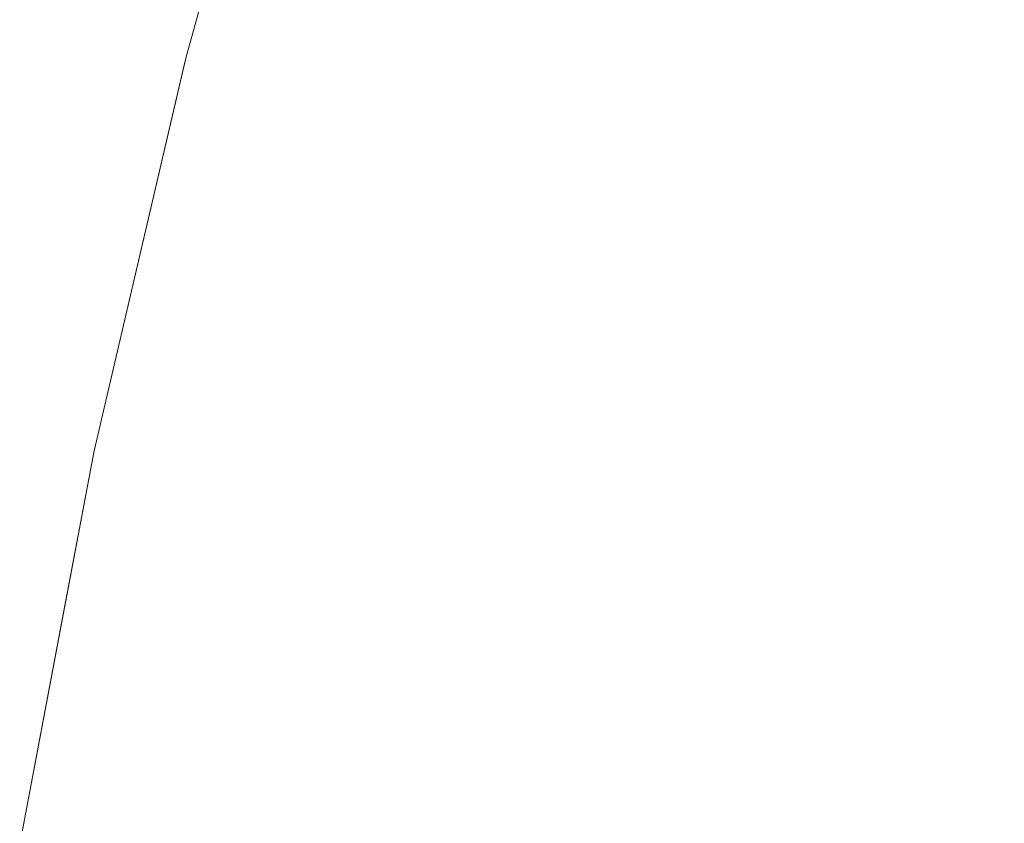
# Model space of a CAD drawing. Header units: centimetres. Extents: x -44.1 to 45.2, y 4.2 to 6.
# Tile 62 of 256: x -44.08571 to -44.0793, y 5.91029 to 5.91552. Entities that reach past the tile are written whole.
import ezdxf

# ---------------------------------------------------------------- set-up
doc = ezdxf.new("R2010")
doc.units = ezdxf.units.CM
doc.header["$LTSCALE"] = 2.54
doc.layers.add('Lucido design-1', color=7, linetype='Continuous')

# ---------------------------------------------------------------- blocks, each defined once
blk = doc.blocks.new('Gruppo-4-1')
at = {"color": 7, "linetype": 'Continuous', "lineweight": 9}
for points, invisible_edges in [([(-44.0846114, 5.9152502, -2276.3206076), (-44.0841279, 5.9170382, -2276.3206076), (-44.083908, 5.917859, -2276.32217), (-44.0846252, 5.9152773, -2276.32217)], 11), ([(-44.0846252, 5.9152773, -2276.92217), (-44.0846252, 5.9152773, -2276.32217), (-44.083908, 5.917859, -2276.32217), (-44.083908, 5.917859, -2276.92217)], 5), ([(-44.0846114, 5.9152502, -2276.9237324), (-44.0846252, 5.9152773, -2276.92217), (-44.083908, 5.917859, -2276.92217), (-44.0841279, 5.9170382, -2276.9237324)], 13), ([(-44.0846114, 5.9152502, -2276.3206076), (-44.0845508, 5.9152447, -2276.3190457), (-44.0840674, 5.9170321, -2276.3190457), (-44.0841279, 5.9170382, -2276.3206076)], 15), ([(-44.0841279, 5.9170382, -2276.9237324), (-44.0840674, 5.9170321, -2276.9252942), (-44.0845508, 5.9152447, -2276.9252942), (-44.0846114, 5.9152502, -2276.9237324)], 15), ([(-44.0839667, 5.9170218, -2276.317485), (-44.0840674, 5.9170321, -2276.3190457), (-44.0845508, 5.9152447, -2276.3190457), (-44.0844498, 5.9152355, -2276.317485)], 15), ([(-44.0844498, 5.9152355, -2276.9268549), (-44.0845508, 5.9152447, -2276.9252942), (-44.0840674, 5.9170321, -2276.9252942), (-44.0839667, 5.9170218, -2276.9268549)], 15), ([(-44.0844498, 5.9152355, -2276.317485), (-44.0843084, 5.9152227, -2276.3159261), (-44.0838258, 5.9170075, -2276.3159261), (-44.0839667, 5.9170218, -2276.317485)], 15), ([(-44.0839667, 5.9170218, -2276.9268549), (-44.0838258, 5.9170075, -2276.9284139), (-44.0843084, 5.9152227, -2276.9284139), (-44.0844498, 5.9152355, -2276.9268549)], 15), ([(-44.0836448, 5.916989, -2276.3143694), (-44.0838258, 5.9170075, -2276.3159261), (-44.0843084, 5.9152227, -2276.3159261), (-44.0841269, 5.9152062, -2276.3143694)], 15), ([(-44.0841269, 5.9152062, -2276.9299706), (-44.0843084, 5.9152227, -2276.9284139), (-44.0838258, 5.9170075, -2276.9284139), (-44.0836448, 5.916989, -2276.9299706)], 15), ([(-44.0841269, 5.9152062, -2276.3143694), (-44.0839053, 5.9151861, -2276.3128155), (-44.0834238, 5.9169665, -2276.3128155), (-44.0836448, 5.916989, -2276.3143694)], 15), ([(-44.0836448, 5.916989, -2276.9299706), (-44.0834238, 5.9169665, -2276.9315244), (-44.0839053, 5.9151861, -2276.9315244), (-44.0841269, 5.9152062, -2276.9299706)], 15), ([(-44.0831631, 5.9169399, -2276.3112651), (-44.0834238, 5.9169665, -2276.3128155), (-44.0839053, 5.9151861, -2276.3128155), (-44.0836438, 5.9151623, -2276.3112651)], 15), ([(-44.0836438, 5.9151623, -2276.9330749), (-44.0839053, 5.9151861, -2276.9315244), (-44.0834238, 5.9169665, -2276.9315244), (-44.0831631, 5.9169399, -2276.9330749)], 15), ([(-44.0836438, 5.9151623, -2276.3112651), (-44.0833426, 5.915135, -2276.3097186), (-44.0828628, 5.9169093, -2276.3097186), (-44.0831631, 5.9169399, -2276.3112651)], 15), ([(-44.0831631, 5.9169399, -2276.9330749), (-44.0828628, 5.9169093, -2276.9346213), (-44.0833426, 5.915135, -2276.9346213), (-44.0836438, 5.9151623, -2276.9330749)], 15), ([(-44.0825231, 5.9168747, -2276.3081767), (-44.0828628, 5.9169093, -2276.3097186), (-44.0833426, 5.915135, -2276.3097186), (-44.0830019, 5.915104, -2276.3081767)], 15), ([(-44.0830019, 5.915104, -2276.9361633), (-44.0833426, 5.915135, -2276.9346213), (-44.0828628, 5.9169093, -2276.9346213), (-44.0825231, 5.9168747, -2276.9361633)], 15), ([(-44.0830019, 5.915104, -2276.3081767), (-44.082622, 5.9150695, -2276.3066398), (-44.0821442, 5.9168361, -2276.3066398), (-44.0825231, 5.9168747, -2276.3081767)], 15), ([(-44.0825231, 5.9168747, -2276.9361633), (-44.0821442, 5.9168361, -2276.9377002), (-44.082622, 5.9150695, -2276.9377002), (-44.0830019, 5.915104, -2276.9361633)], 15), ([(-44.0817265, 5.9167936, -2276.3051085), (-44.0821442, 5.9168361, -2276.3066398), (-44.082622, 5.9150695, -2276.3066398), (-44.082203, 5.9150315, -2276.3051085)], 15), ([(-44.082203, 5.9150315, -2276.9392315), (-44.082622, 5.9150695, -2276.9377002), (-44.0821442, 5.9168361, -2276.9377002), (-44.0817265, 5.9167936, -2276.9392315)], 15), ([(-44.082203, 5.9150315, -2276.3051085), (-44.0817454, 5.91499, -2276.3035833), (-44.0812702, 5.9167471, -2276.3035833), (-44.0817265, 5.9167936, -2276.3051085)], 15), ([(-44.0817265, 5.9167936, -2276.9392315), (-44.0812702, 5.9167471, -2276.9407566), (-44.0817454, 5.91499, -2276.9407566), (-44.082203, 5.9150315, -2276.9392315)], 15), ([(-44.0807757, 5.9166967, -2276.3020649), (-44.0812702, 5.9167471, -2276.3035833), (-44.0817454, 5.91499, -2276.3035833), (-44.0812495, 5.9149449, -2276.3020649)], 15), ([(-44.0812495, 5.9149449, -2276.9422751), (-44.0817454, 5.91499, -2276.9407566), (-44.0812702, 5.9167471, -2276.9407566), (-44.0807757, 5.9166967, -2276.9422751)], 15), ([(-44.0812495, 5.9149449, -2276.3020649), (-44.0807155, 5.9148964, -2276.3005536), (-44.0802433, 5.9166424, -2276.3005536), (-44.0807757, 5.9166967, -2276.3020649)], 15), ([(-44.0807757, 5.9166967, -2276.9422751), (-44.0802433, 5.9166424, -2276.9437864), (-44.0807155, 5.9148964, -2276.9437864), (-44.0812495, 5.9149449, -2276.9422751)], 15), ([(-44.0796734, 5.9165844, -2276.29905), (-44.0802433, 5.9166424, -2276.3005536), (-44.0807155, 5.9148964, -2276.3005536), (-44.0801439, 5.9148445, -2276.29905)], 15), ([(-44.0801439, 5.9148445, -2276.94529), (-44.0807155, 5.9148964, -2276.9437864), (-44.0802433, 5.9166424, -2276.9437864), (-44.0796734, 5.9165844, -2276.94529)], 15), ([(-44.0801439, 5.9148445, -2276.29905), (-44.0795351, 5.9147893, -2276.2975546), (-44.0790664, 5.9165225, -2276.2975546), (-44.0796734, 5.9165844, -2276.29905)], 15), ([(-44.0796734, 5.9165844, -2276.94529), (-44.0790664, 5.9165225, -2276.9467854), (-44.0795351, 5.9147893, -2276.9467854), (-44.0801439, 5.9148445, -2276.94529)], 15), ([(-44.0784227, 5.9164569, -2276.2960679), (-44.0790664, 5.9165225, -2276.2975546), (-44.0795351, 5.9147893, -2276.2975546), (-44.0788895, 5.9147306, -2276.2960679)], 15), ([(-44.0788895, 5.9147306, -2276.9482721), (-44.0795351, 5.9147893, -2276.9467854), (-44.0790664, 5.9165225, -2276.9467854), (-44.0784227, 5.9164569, -2276.9482721)], 15), ([(-44.0846252, 5.9152773, -2276.92217), (-44.085223, 5.9127133, -2276.92217), (-44.085223, 5.9127133, -2276.32217), (-44.0846311, 5.9152519, -2276.32217)], 10), ([(-44.0850344, 5.9134847, -2276.9237324), (-44.085223, 5.9127133, -2276.92217), (-44.0846252, 5.9152773, -2276.92217), (-44.0846114, 5.9152502, -2276.9237324)], 13), ([(-44.0846252, 5.9152773, -2276.32217), (-44.0846311, 5.9152519, -2276.32217), (-44.0846114, 5.9152502, -2276.3206076)], 10), ([(-44.0846311, 5.9152519, -2276.32217), (-44.0846252, 5.9152773, -2276.32217), (-44.0846252, 5.9152773, -2276.92217)], 10), ([(-44.0846114, 5.9152502, -2276.3206076), (-44.0846311, 5.9152519, -2276.32217), (-44.085223, 5.9127133, -2276.32217), (-44.0850344, 5.9134847, -2276.3206076)], 13), ([(-44.0850344, 5.9134847, -2276.3206076), (-44.0849737, 5.9134799, -2276.3190457), (-44.0845508, 5.9152447, -2276.3190457), (-44.0846114, 5.9152502, -2276.3206076)], 15), ([(-44.0846114, 5.9152502, -2276.9237324), (-44.0845508, 5.9152447, -2276.9252942), (-44.0849737, 5.9134799, -2276.9252942), (-44.0850344, 5.9134847, -2276.9237324)], 15), ([(-44.0844498, 5.9152355, -2276.317485), (-44.0845508, 5.9152447, -2276.3190457), (-44.0849737, 5.9134799, -2276.3190457), (-44.0848724, 5.9134718, -2276.317485)], 15), ([(-44.0848724, 5.9134718, -2276.9268549), (-44.0849737, 5.9134799, -2276.9252942), (-44.0845508, 5.9152447, -2276.9252942), (-44.0844498, 5.9152355, -2276.9268549)], 15), ([(-44.0848724, 5.9134718, -2276.317485), (-44.0847307, 5.9134604, -2276.3159261), (-44.0843084, 5.9152227, -2276.3159261), (-44.0844498, 5.9152355, -2276.317485)], 15), ([(-44.0844498, 5.9152355, -2276.9268549), (-44.0843084, 5.9152227, -2276.9284139), (-44.0847307, 5.9134604, -2276.9284139), (-44.0848724, 5.9134718, -2276.9268549)], 15), ([(-44.0841269, 5.9152062, -2276.3143694), (-44.0843084, 5.9152227, -2276.3159261), (-44.0847307, 5.9134604, -2276.3159261), (-44.0845487, 5.9134459, -2276.3143694)], 15), ([(-44.0845487, 5.9134459, -2276.9299706), (-44.0847307, 5.9134604, -2276.9284139), (-44.0843084, 5.9152227, -2276.9284139), (-44.0841269, 5.9152062, -2276.9299706)], 15), ([(-44.0845487, 5.9134459, -2276.3143694), (-44.0843266, 5.9134281, -2276.3128155), (-44.0839053, 5.9151861, -2276.3128155), (-44.0841269, 5.9152062, -2276.3143694)], 15), ([(-44.0841269, 5.9152062, -2276.9299706), (-44.0839053, 5.9151861, -2276.9315244), (-44.0843266, 5.9134281, -2276.9315244), (-44.0845487, 5.9134459, -2276.9299706)], 15), ([(-44.0836438, 5.9151623, -2276.3112651), (-44.0839053, 5.9151861, -2276.3128155), (-44.0843266, 5.9134281, -2276.3128155), (-44.0840644, 5.9134072, -2276.3112651)], 15), ([(-44.0840644, 5.9134072, -2276.9330749), (-44.0843266, 5.9134281, -2276.9315244), (-44.0839053, 5.9151861, -2276.9315244), (-44.0836438, 5.9151623, -2276.9330749)], 15), ([(-44.0840644, 5.9134072, -2276.3112651), (-44.0837624, 5.913383, -2276.3097186), (-44.0833426, 5.915135, -2276.3097186), (-44.0836438, 5.9151623, -2276.3112651)], 15), ([(-44.0836438, 5.9151623, -2276.9330749), (-44.0833426, 5.915135, -2276.9346213), (-44.0837624, 5.913383, -2276.9346213), (-44.0840644, 5.9134072, -2276.9330749)], 15), ([(-44.0830019, 5.915104, -2276.3081767), (-44.0833426, 5.915135, -2276.3097186), (-44.0837624, 5.913383, -2276.3097186), (-44.0834208, 5.9133557, -2276.3081767)], 15), ([(-44.0834208, 5.9133557, -2276.9361633), (-44.0837624, 5.913383, -2276.9346213), (-44.0833426, 5.915135, -2276.9346213), (-44.0830019, 5.915104, -2276.9361633)], 15), ([(-44.0834208, 5.9133557, -2276.3081767), (-44.0830399, 5.9133253, -2276.3066398), (-44.082622, 5.9150695, -2276.3066398), (-44.0830019, 5.915104, -2276.3081767)], 15), ([(-44.0830019, 5.915104, -2276.9361633), (-44.082622, 5.9150695, -2276.9377002), (-44.0830399, 5.9133253, -2276.9377002), (-44.0834208, 5.9133557, -2276.9361633)], 15), ([(-44.082203, 5.9150315, -2276.3051085), (-44.082622, 5.9150695, -2276.3066398), (-44.0830399, 5.9133253, -2276.3066398), (-44.0826199, 5.9132917, -2276.3051085)], 15), ([(-44.0826199, 5.9132917, -2276.9392315), (-44.0830399, 5.9133253, -2276.9377002), (-44.082622, 5.9150695, -2276.9377002), (-44.082203, 5.9150315, -2276.9392315)], 15), ([(-44.0826199, 5.9132917, -2276.3051085), (-44.0821611, 5.913255, -2276.3035833), (-44.0817454, 5.91499, -2276.3035833), (-44.082203, 5.9150315, -2276.3051085)], 15), ([(-44.082203, 5.9150315, -2276.9392315), (-44.0817454, 5.91499, -2276.9407566), (-44.0821611, 5.913255, -2276.9407566), (-44.0826199, 5.9132917, -2276.9392315)], 15), ([(-44.0812495, 5.9149449, -2276.3020649), (-44.0817454, 5.91499, -2276.3035833), (-44.0821611, 5.913255, -2276.3035833), (-44.0816639, 5.9132153, -2276.3020649)], 15), ([(-44.0816639, 5.9132153, -2276.9422751), (-44.0821611, 5.913255, -2276.9407566), (-44.0817454, 5.91499, -2276.9407566), (-44.0812495, 5.9149449, -2276.9422751)], 15), ([(-44.0816639, 5.9132153, -2276.3020649), (-44.0811286, 5.9131725, -2276.3005536), (-44.0807155, 5.9148964, -2276.3005536), (-44.0812495, 5.9149449, -2276.3020649)], 15), ([(-44.0812495, 5.9149449, -2276.9422751), (-44.0807155, 5.9148964, -2276.9437864), (-44.0811286, 5.9131725, -2276.9437864), (-44.0816639, 5.9132153, -2276.9422751)], 15), ([(-44.0801439, 5.9148445, -2276.29905), (-44.0807155, 5.9148964, -2276.3005536), (-44.0811286, 5.9131725, -2276.3005536), (-44.0805555, 5.9131267, -2276.29905)], 15), ([(-44.0805555, 5.9131267, -2276.94529), (-44.0811286, 5.9131725, -2276.9437864), (-44.0807155, 5.9148964, -2276.9437864), (-44.0801439, 5.9148445, -2276.94529)], 15), ([(-44.0805555, 5.9131267, -2276.29905), (-44.0799452, 5.9130779, -2276.2975546), (-44.0795351, 5.9147893, -2276.2975546), (-44.0801439, 5.9148445, -2276.29905)], 15), ([(-44.0801439, 5.9148445, -2276.94529), (-44.0795351, 5.9147893, -2276.9467854), (-44.0799452, 5.9130779, -2276.9467854), (-44.0805555, 5.9131267, -2276.94529)], 15), ([(-44.0788895, 5.9147306, -2276.2960679), (-44.0795351, 5.9147893, -2276.2975546), (-44.0799452, 5.9130779, -2276.2975546), (-44.079298, 5.9130262, -2276.2960679)], 15), ([(-44.079298, 5.9130262, -2276.9482721), (-44.0799452, 5.9130779, -2276.9467854), (-44.0795351, 5.9147893, -2276.9467854), (-44.0788895, 5.9147306, -2276.9482721)], 15), ([(-44.079298, 5.9130262, -2276.2960679), (-44.0786143, 5.9129715, -2276.2945904), (-44.0782076, 5.9146687, -2276.2945904), (-44.0788895, 5.9147306, -2276.2960679)], 15), ([(-44.0788895, 5.9147306, -2276.9482721), (-44.0782076, 5.9146687, -2276.9497496), (-44.0786143, 5.9129715, -2276.9497496), (-44.079298, 5.9130262, -2276.9482721)], 15), ([(-44.0853994, 5.9117423, -2276.3206076), (-44.0850344, 5.9134847, -2276.3206076), (-44.085223, 5.9127133, -2276.32217)], 11), ([(-44.0853994, 5.9117423, -2276.3206076), (-44.0853384, 5.911738, -2276.3190457), (-44.0849737, 5.9134799, -2276.3190457), (-44.0850344, 5.9134847, -2276.3206076)], 15), ([(-44.0853994, 5.9117423, -2276.9237324), (-44.085223, 5.9127133, -2276.92217), (-44.0850344, 5.9134847, -2276.9237324)], 11), ([(-44.0850344, 5.9134847, -2276.9237324), (-44.0849737, 5.9134799, -2276.9252942), (-44.0853384, 5.911738, -2276.9252942), (-44.0853994, 5.9117423, -2276.9237324)], 15), ([(-44.0848724, 5.9134718, -2276.317485), (-44.0849737, 5.9134799, -2276.3190457), (-44.0853384, 5.911738, -2276.3190457), (-44.0852369, 5.911731, -2276.317485)], 15), ([(-44.0852369, 5.911731, -2276.9268549), (-44.0853384, 5.911738, -2276.9252942), (-44.0849737, 5.9134799, -2276.9252942), (-44.0848724, 5.9134718, -2276.9268549)], 15), ([(-44.0852369, 5.911731, -2276.317485), (-44.085095, 5.9117212, -2276.3159261), (-44.0847307, 5.9134604, -2276.3159261), (-44.0848724, 5.9134718, -2276.317485)], 15), ([(-44.0848724, 5.9134718, -2276.9268549), (-44.0847307, 5.9134604, -2276.9284139), (-44.085095, 5.9117212, -2276.9284139), (-44.0852369, 5.911731, -2276.9268549)], 15), ([(-44.0845487, 5.9134459, -2276.3143694), (-44.0847307, 5.9134604, -2276.3159261), (-44.085095, 5.9117212, -2276.3159261), (-44.0849126, 5.9117085, -2276.3143694)], 15), ([(-44.0849126, 5.9117085, -2276.9299706), (-44.085095, 5.9117212, -2276.9284139), (-44.0847307, 5.9134604, -2276.9284139), (-44.0845487, 5.9134459, -2276.9299706)], 15), ([(-44.0849126, 5.9117085, -2276.3143694), (-44.0846899, 5.9116931, -2276.3128155), (-44.0843266, 5.9134281, -2276.3128155), (-44.0845487, 5.9134459, -2276.3143694)], 15), ([(-44.0845487, 5.9134459, -2276.9299706), (-44.0843266, 5.9134281, -2276.9315244), (-44.0846899, 5.9116931, -2276.9315244), (-44.0849126, 5.9117085, -2276.9299706)], 15), ([(-44.0840644, 5.9134072, -2276.3112651), (-44.0843266, 5.9134281, -2276.3128155), (-44.0846899, 5.9116931, -2276.3128155), (-44.0844272, 5.9116749, -2276.3112651)], 15), ([(-44.0844272, 5.9116749, -2276.9330749), (-44.0846899, 5.9116931, -2276.9315244), (-44.0843266, 5.9134281, -2276.9315244), (-44.0840644, 5.9134072, -2276.9330749)], 15), ([(-44.0844272, 5.9116749, -2276.3112651), (-44.0841245, 5.9116539, -2276.3097186), (-44.0837624, 5.913383, -2276.3097186), (-44.0840644, 5.9134072, -2276.3112651)], 15), ([(-44.0840644, 5.9134072, -2276.9330749), (-44.0837624, 5.913383, -2276.9346213), (-44.0841245, 5.9116539, -2276.9346213), (-44.0844272, 5.9116749, -2276.9330749)], 15), ([(-44.0834208, 5.9133557, -2276.3081767), (-44.0837624, 5.913383, -2276.3097186), (-44.0841245, 5.9116539, -2276.3097186), (-44.0837822, 5.9116302, -2276.3081767)], 15), ([(-44.0837822, 5.9116302, -2276.9361633), (-44.0841245, 5.9116539, -2276.9346213), (-44.0837624, 5.913383, -2276.9346213), (-44.0834208, 5.9133557, -2276.9361633)], 15), ([(-44.0837822, 5.9116302, -2276.3081767), (-44.0834005, 5.9116037, -2276.3066398), (-44.0830399, 5.9133253, -2276.3066398), (-44.0834208, 5.9133557, -2276.3081767)], 15), ([(-44.0834208, 5.9133557, -2276.9361633), (-44.0830399, 5.9133253, -2276.9377002), (-44.0834005, 5.9116037, -2276.9377002), (-44.0837822, 5.9116302, -2276.9361633)], 15), ([(-44.0826199, 5.9132917, -2276.3051085), (-44.0830399, 5.9133253, -2276.3066398), (-44.0834005, 5.9116037, -2276.3066398), (-44.0829795, 5.9115746, -2276.3051085)], 15), ([(-44.0829795, 5.9115746, -2276.9392315), (-44.0834005, 5.9116037, -2276.9377002), (-44.0830399, 5.9133253, -2276.9377002), (-44.0826199, 5.9132917, -2276.9392315)], 15), ([(-44.0829795, 5.9115746, -2276.3051085), (-44.0825197, 5.9115427, -2276.3035833), (-44.0821611, 5.913255, -2276.3035833), (-44.0826199, 5.9132917, -2276.3051085)], 15), ([(-44.0826199, 5.9132917, -2276.9392315), (-44.0821611, 5.913255, -2276.9407566), (-44.0825197, 5.9115427, -2276.9407566), (-44.0829795, 5.9115746, -2276.9392315)], 15), ([(-44.0816639, 5.9132153, -2276.3020649), (-44.0821611, 5.913255, -2276.3035833), (-44.0825197, 5.9115427, -2276.3035833), (-44.0820214, 5.9115082, -2276.3020649)], 15), ([(-44.0820214, 5.9115082, -2276.9422751), (-44.0825197, 5.9115427, -2276.9407566), (-44.0821611, 5.913255, -2276.9407566), (-44.0816639, 5.9132153, -2276.9422751)], 15), ([(-44.0820214, 5.9115082, -2276.3020649), (-44.0814849, 5.911471, -2276.3005536), (-44.0811286, 5.9131725, -2276.3005536), (-44.0816639, 5.9132153, -2276.3020649)], 15), ([(-44.0816639, 5.9132153, -2276.9422751), (-44.0811286, 5.9131725, -2276.9437864), (-44.0814849, 5.911471, -2276.9437864), (-44.0820214, 5.9115082, -2276.9422751)], 15), ([(-44.0805555, 5.9131267, -2276.29905), (-44.0811286, 5.9131725, -2276.3005536), (-44.0814849, 5.911471, -2276.3005536), (-44.0809106, 5.9114312, -2276.29905)], 15), ([(-44.0809106, 5.9114312, -2276.94529), (-44.0814849, 5.911471, -2276.9437864), (-44.0811286, 5.9131725, -2276.9437864), (-44.0805555, 5.9131267, -2276.94529)], 15), ([(-44.0809106, 5.9114312, -2276.29905), (-44.0802989, 5.9113888, -2276.2975546), (-44.0799452, 5.9130779, -2276.2975546), (-44.0805555, 5.9131267, -2276.29905)], 15), ([(-44.0805555, 5.9131267, -2276.94529), (-44.0799452, 5.9130779, -2276.9467854), (-44.0802989, 5.9113888, -2276.9467854), (-44.0809106, 5.9114312, -2276.94529)], 15), ([(-44.079298, 5.9130262, -2276.2960679), (-44.0799452, 5.9130779, -2276.2975546), (-44.0802989, 5.9113888, -2276.2975546), (-44.0796503, 5.9113439, -2276.2960679)], 15), ([(-44.0796503, 5.9113439, -2276.9482721), (-44.0802989, 5.9113888, -2276.9467854), (-44.0799452, 5.9130779, -2276.9467854), (-44.079298, 5.9130262, -2276.9482721)], 15), ([(-44.0796503, 5.9113439, -2276.2960679), (-44.0789651, 5.9112964, -2276.2945904), (-44.0786143, 5.9129715, -2276.2945904), (-44.079298, 5.9130262, -2276.2960679)], 15), ([(-44.079298, 5.9130262, -2276.9482721), (-44.0786143, 5.9129715, -2276.9497496), (-44.0789651, 5.9112964, -2276.9497496), (-44.0796503, 5.9113439, -2276.9482721)], 15), ([(-44.0857085, 5.9100231, -2276.9237324), (-44.0857058, 5.9101629, -2276.92217), (-44.085223, 5.9127133, -2276.92217), (-44.0853994, 5.9117423, -2276.9237324)], 13), ([(-44.085223, 5.9127133, -2276.92217), (-44.0857058, 5.9101629, -2276.92217), (-44.0857058, 5.9101629, -2276.32217), (-44.085407, 5.9117413, -2276.32217)], 10), ([(-44.085223, 5.9127133, -2276.32217), (-44.085407, 5.9117413, -2276.32217), (-44.0853994, 5.9117423, -2276.3206076)], 10), ([(-44.085407, 5.9117413, -2276.32217), (-44.085223, 5.9127133, -2276.32217), (-44.085223, 5.9127133, -2276.92217)], 10), ([(-44.0857085, 5.9100231, -2276.3206076), (-44.0856475, 5.9100195, -2276.3190457), (-44.0853384, 5.911738, -2276.3190457), (-44.0853994, 5.9117423, -2276.3206076)], 15), ([(-44.0853994, 5.9117423, -2276.3206076), (-44.085407, 5.9117413, -2276.32217), (-44.0857058, 5.9101629, -2276.32217), (-44.0857085, 5.9100231, -2276.3206076)], 13), ([(-44.0853994, 5.9117423, -2276.9237324), (-44.0853384, 5.911738, -2276.9252942), (-44.0856475, 5.9100195, -2276.9252942), (-44.0857085, 5.9100231, -2276.9237324)], 15), ([(-44.0852369, 5.911731, -2276.317485), (-44.0853384, 5.911738, -2276.3190457), (-44.0856475, 5.9100195, -2276.3190457), (-44.0855458, 5.9100136, -2276.317485)], 15), ([(-44.0855458, 5.9100136, -2276.9268549), (-44.0856475, 5.9100195, -2276.9252942), (-44.0853384, 5.911738, -2276.9252942), (-44.0852369, 5.911731, -2276.9268549)], 15), ([(-44.0855458, 5.9100136, -2276.317485), (-44.0854035, 5.9100052, -2276.3159261), (-44.085095, 5.9117212, -2276.3159261), (-44.0852369, 5.911731, -2276.317485)], 15), ([(-44.0852369, 5.911731, -2276.9268549), (-44.085095, 5.9117212, -2276.9284139), (-44.0854035, 5.9100052, -2276.9284139), (-44.0855458, 5.9100136, -2276.9268549)], 15), ([(-44.0849126, 5.9117085, -2276.3143694), (-44.085095, 5.9117212, -2276.3159261), (-44.0854035, 5.9100052, -2276.3159261), (-44.0852208, 5.9099944, -2276.3143694)], 15), ([(-44.0852208, 5.9099944, -2276.9299706), (-44.0854035, 5.9100052, -2276.9284139), (-44.085095, 5.9117212, -2276.9284139), (-44.0849126, 5.9117085, -2276.9299706)], 15), ([(-44.0852208, 5.9099944, -2276.3143694), (-44.0849978, 5.9099813, -2276.3128155), (-44.0846899, 5.9116931, -2276.3128155), (-44.0849126, 5.9117085, -2276.3143694)], 15), ([(-44.0849126, 5.9117085, -2276.9299706), (-44.0846899, 5.9116931, -2276.9315244), (-44.0849978, 5.9099813, -2276.9315244), (-44.0852208, 5.9099944, -2276.9299706)], 15), ([(-44.0844272, 5.9116749, -2276.3112651), (-44.0846899, 5.9116931, -2276.3128155), (-44.0849978, 5.9099813, -2276.3128155), (-44.0847345, 5.9099658, -2276.3112651)], 15), ([(-44.0847345, 5.9099658, -2276.9330749), (-44.0849978, 5.9099813, -2276.9315244), (-44.0846899, 5.9116931, -2276.9315244), (-44.0844272, 5.9116749, -2276.9330749)], 15), ([(-44.0847345, 5.9099658, -2276.3112651), (-44.0844313, 5.909948, -2276.3097186), (-44.0841245, 5.9116539, -2276.3097186), (-44.0844272, 5.9116749, -2276.3112651)], 15), ([(-44.0844272, 5.9116749, -2276.9330749), (-44.0841245, 5.9116539, -2276.9346213), (-44.0844313, 5.909948, -2276.9346213), (-44.0847345, 5.9099658, -2276.9330749)], 15), ([(-44.0837822, 5.9116302, -2276.3081767), (-44.0841245, 5.9116539, -2276.3097186), (-44.0844313, 5.909948, -2276.3097186), (-44.0840884, 5.9099278, -2276.3081767)], 15), ([(-44.0840884, 5.9099278, -2276.9361633), (-44.0844313, 5.909948, -2276.9346213), (-44.0841245, 5.9116539, -2276.9346213), (-44.0837822, 5.9116302, -2276.9361633)], 15), ([(-44.0840884, 5.9099278, -2276.3081767), (-44.0837059, 5.9099053, -2276.3066398), (-44.0834005, 5.9116037, -2276.3066398), (-44.0837822, 5.9116302, -2276.3081767)], 15), ([(-44.0837822, 5.9116302, -2276.9361633), (-44.0834005, 5.9116037, -2276.9377002), (-44.0837059, 5.9099053, -2276.9377002), (-44.0840884, 5.9099278, -2276.9361633)], 15), ([(-44.0829795, 5.9115746, -2276.3051085), (-44.0834005, 5.9116037, -2276.3066398), (-44.0837059, 5.9099053, -2276.3066398), (-44.0832842, 5.9098805, -2276.3051085)], 15), ([(-44.0832842, 5.9098805, -2276.9392315), (-44.0837059, 5.9099053, -2276.9377002), (-44.0834005, 5.9116037, -2276.9377002), (-44.0829795, 5.9115746, -2276.9392315)], 15), ([(-44.0832842, 5.9098805, -2276.3051085), (-44.0828235, 5.9098534, -2276.3035833), (-44.0825197, 5.9115427, -2276.3035833), (-44.0829795, 5.9115746, -2276.3051085)], 15), ([(-44.0829795, 5.9115746, -2276.9392315), (-44.0825197, 5.9115427, -2276.9407566), (-44.0828235, 5.9098534, -2276.9407566), (-44.0832842, 5.9098805, -2276.9392315)], 15), ([(-44.0820214, 5.9115082, -2276.3020649), (-44.0825197, 5.9115427, -2276.3035833), (-44.0828235, 5.9098534, -2276.3035833), (-44.0823243, 5.909824, -2276.3020649)], 15), ([(-44.0823243, 5.909824, -2276.9422751), (-44.0828235, 5.9098534, -2276.9407566), (-44.0825197, 5.9115427, -2276.9407566), (-44.0820214, 5.9115082, -2276.9422751)], 15), ([(-44.0823243, 5.909824, -2276.3020649), (-44.0817868, 5.9097923, -2276.3005536), (-44.0814849, 5.911471, -2276.3005536), (-44.0820214, 5.9115082, -2276.3020649)], 15), ([(-44.0820214, 5.9115082, -2276.9422751), (-44.0814849, 5.911471, -2276.9437864), (-44.0817868, 5.9097923, -2276.9437864), (-44.0823243, 5.909824, -2276.9422751)], 15), ([(-44.0809106, 5.9114312, -2276.29905), (-44.0814849, 5.911471, -2276.3005536), (-44.0817868, 5.9097923, -2276.3005536), (-44.0812114, 5.9097585, -2276.29905)], 15), ([(-44.0812114, 5.9097585, -2276.94529), (-44.0817868, 5.9097923, -2276.9437864), (-44.0814849, 5.911471, -2276.9437864), (-44.0809106, 5.9114312, -2276.94529)], 15), ([(-44.0812114, 5.9097585, -2276.29905), (-44.0805986, 5.9097224, -2276.2975546), (-44.0802989, 5.9113888, -2276.2975546), (-44.0809106, 5.9114312, -2276.29905)], 15), ([(-44.0809106, 5.9114312, -2276.94529), (-44.0802989, 5.9113888, -2276.9467854), (-44.0805986, 5.9097224, -2276.9467854), (-44.0812114, 5.9097585, -2276.94529)], 15), ([(-44.0796503, 5.9113439, -2276.2960679), (-44.0802989, 5.9113888, -2276.2975546), (-44.0805986, 5.9097224, -2276.2975546), (-44.0799487, 5.9096842, -2276.2960679)], 15), ([(-44.0799487, 5.9096842, -2276.9482721), (-44.0805986, 5.9097224, -2276.9467854), (-44.0802989, 5.9113888, -2276.9467854), (-44.0796503, 5.9113439, -2276.9482721)], 15), ([(-44.0799487, 5.9096842, -2276.2960679), (-44.0792623, 5.9096438, -2276.2945904), (-44.0789651, 5.9112964, -2276.2945904), (-44.0796503, 5.9113439, -2276.2960679)], 15), ([(-44.0796503, 5.9113439, -2276.9482721), (-44.0789651, 5.9112964, -2276.9497496), (-44.0792623, 5.9096438, -2276.9497496), (-44.0799487, 5.9096842, -2276.9482721)], 15)]:
    blk.add_3dface(points, dxfattribs=dict(at, invisible_edges=invisible_edges))
blk = doc.blocks.new('Gruppo-5-1')
at = {"color": 7}
blk.add_blockref('Gruppo-4-1', (0, 0), dxfattribs=at)

msp = doc.modelspace()

# ---------------------------------------------------------------- block references
at = {"layer": 'Lucido design-1', "color": 7}
msp.add_blockref('Gruppo-5-1', (0, 0), dxfattribs=at)

doc.saveas('drawing.dxf')
